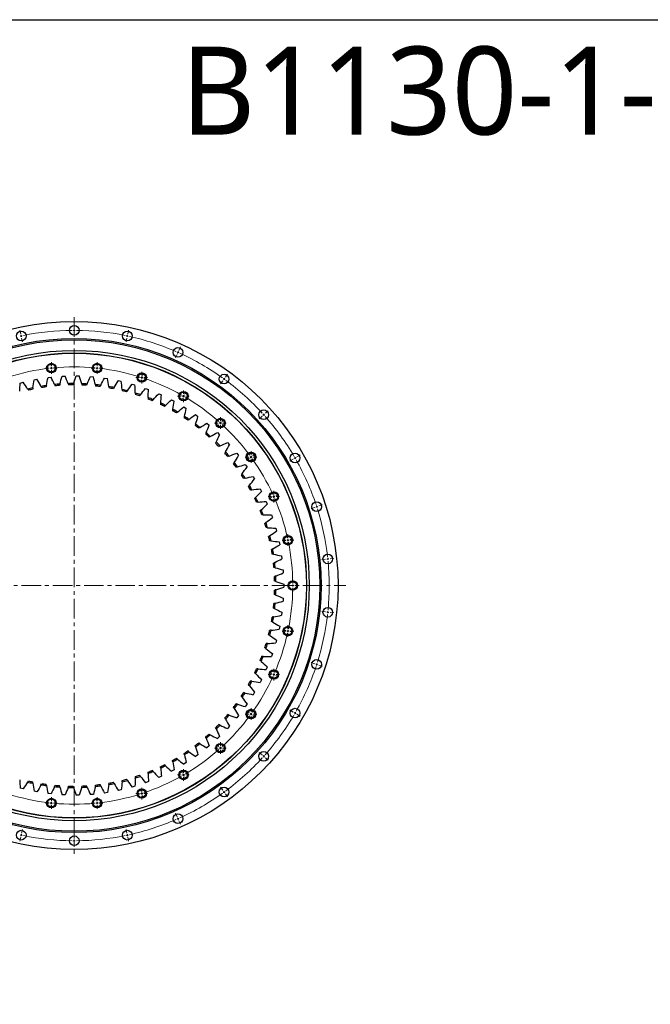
# Model space of a CAD drawing. Header units: millimetres. Extents: x -286 to 5069, y 4810 to 9491.
# Tile 4 of 8: x 957 to 2392, y 7253 to 9491. Entities that reach past the tile are written whole.
import ezdxf

# ---------------------------------------------------------------- set-up
doc = ezdxf.new("R2010")
doc.units = ezdxf.units.MM
doc.header["$LTSCALE"] = 20
doc.linetypes.add('CENTER', pattern=[10.16, 6.35, -1.27, 1.27, -1.27])

# ---------------------------------------------------------------- blocks, each defined once
blk = doc.blocks.new('SW_CENTERMARKSYMBOL_3')
at = {"color": 0, "linetype": 'Continuous', "lineweight": 18}
for p, q in [((-5, 0), (-13.25, 0)), ((0, 0), (-2.5, 0)), ((0, 5), (0, 13.25)), ((0, 0), (0, 2.5)), ((0, 0), (0, -2.5)), ((0, 0), (2.5, 0)), ((5, 0), (13.25, 0)), ((0, -5), (0, -13.25))]:
    blk.add_line(p, q, dxfattribs=at)
blk = doc.blocks.new('SW_CENTERMARKSYMBOL_4')
at = {"color": 0, "linetype": 'Continuous', "lineweight": 18}
for p, q in [((-5, 0), (-13.25, 0)), ((0, 0), (-2.5, 0)), ((0, 5), (0, 13.25)), ((0, 0), (0, 2.5)), ((0, 0), (0, -2.5)), ((0, 0), (2.5, 0)), ((5, 0), (13.25, 0)), ((0, -5), (0, -13.25))]:
    blk.add_line(p, q, dxfattribs=at)
blk = doc.blocks.new('SW_CENTERMARKSYMBOL_18')
at = {"color": 0, "linetype": 'Continuous', "lineweight": 18}
for p, q in [((-5, 0), (-13.25, 0)), ((0, 0), (-2.5, 0)), ((0, 5), (0, 13.25)), ((0, 0), (0, 2.5)), ((0, 0), (0, -2.5)), ((0, 0), (2.5, 0)), ((5, 0), (13.25, 0)), ((0, -5), (0, -13.25))]:
    blk.add_line(p, q, dxfattribs=at)
blk = doc.blocks.new('SW_CENTERMARKSYMBOL_19')
at = {"color": 0, "linetype": 'Continuous', "lineweight": 18}
for p, q in [((-5, 0), (-13.25, 0)), ((0, 0), (-2.5, 0)), ((0, 5), (0, 13.25)), ((0, 0), (0, 2.5)), ((0, 0), (0, -2.5)), ((0, 0), (2.5, 0)), ((5, 0), (13.25, 0)), ((0, -5), (0, -13.25))]:
    blk.add_line(p, q, dxfattribs=at)
blk = doc.blocks.new('SW_CENTERMARKSYMBOL_20')
at = {"color": 0, "linetype": 'Continuous', "lineweight": 18}
for p, q in [((-5, 0), (-13.25, 0)), ((0, 0), (-2.5, 0)), ((0, 5), (0, 13.25)), ((0, 0), (0, 2.5)), ((0, 0), (0, -2.5)), ((0, 0), (2.5, 0)), ((5, 0), (13.25, 0)), ((0, -5), (0, -13.25))]:
    blk.add_line(p, q, dxfattribs=at)
blk = doc.blocks.new('SW_CENTERMARKSYMBOL_21')
at = {"color": 0, "linetype": 'Continuous', "lineweight": 18}
for p, q in [((-5, 0), (-13.25, 0)), ((0, 0), (-2.5, 0)), ((0, 5), (0, 13.25)), ((0, 0), (0, 2.5)), ((0, 0), (0, -2.5)), ((0, 0), (2.5, 0)), ((5, 0), (13.25, 0)), ((0, -5), (0, -13.25))]:
    blk.add_line(p, q, dxfattribs=at)
blk = doc.blocks.new('SW_CENTERMARKSYMBOL_22')
at = {"color": 0, "linetype": 'Continuous', "lineweight": 18}
for p, q in [((-5, 0), (-13.25, 0)), ((0, 0), (-2.5, 0)), ((0, 5), (0, 13.25)), ((0, 0), (0, 2.5)), ((0, 0), (0, -2.5)), ((0, 0), (2.5, 0)), ((5, 0), (13.25, 0)), ((0, -5), (0, -13.25))]:
    blk.add_line(p, q, dxfattribs=at)
blk = doc.blocks.new('SW_CENTERMARKSYMBOL_23')
at = {"color": 0, "linetype": 'Continuous', "lineweight": 18}
for p, q in [((-5, 0), (-13.25, 0)), ((0, 0), (-2.5, 0)), ((0, 5), (0, 13.25)), ((0, 0), (0, 2.5)), ((0, 0), (0, -2.5)), ((0, 0), (2.5, 0)), ((5, 0), (13.25, 0)), ((0, -5), (0, -13.25))]:
    blk.add_line(p, q, dxfattribs=at)
blk = doc.blocks.new('SW_CENTERMARKSYMBOL_24')
at = {"color": 0, "linetype": 'Continuous', "lineweight": 18}
for p, q in [((-5, 0), (-13.25, 0)), ((0, 0), (-2.5, 0)), ((0, 5), (0, 13.25)), ((0, 0), (0, 2.5)), ((0, 0), (0, -2.5)), ((0, 0), (2.5, 0)), ((5, 0), (13.25, 0)), ((0, -5), (0, -13.25))]:
    blk.add_line(p, q, dxfattribs=at)
blk = doc.blocks.new('SW_CENTERMARKSYMBOL_25')
at = {"color": 0, "linetype": 'Continuous', "lineweight": 18}
for p, q in [((-5, 0), (-13.25, 0)), ((0, 0), (-2.5, 0)), ((0, 5), (0, 13.25)), ((0, 0), (0, 2.5)), ((0, 0), (0, -2.5)), ((0, 0), (2.5, 0)), ((5, 0), (13.25, 0)), ((0, -5), (0, -13.25))]:
    blk.add_line(p, q, dxfattribs=at)
blk = doc.blocks.new('SW_CENTERMARKSYMBOL_26')
at = {"color": 0, "linetype": 'Continuous', "lineweight": 18}
for p, q in [((-5, 0), (-13.25, 0)), ((0, 0), (-2.5, 0)), ((0, 5), (0, 13.25)), ((0, 0), (0, 2.5)), ((0, 0), (0, -2.5)), ((0, 0), (2.5, 0)), ((5, 0), (13.25, 0)), ((0, -5), (0, -13.25))]:
    blk.add_line(p, q, dxfattribs=at)
blk = doc.blocks.new('SW_CENTERMARKSYMBOL_27')
at = {"color": 0, "linetype": 'Continuous', "lineweight": 18}
for p, q in [((-5, 0), (-13.25, 0)), ((0, 0), (-2.5, 0)), ((0, 5), (0, 13.25)), ((0, 0), (0, 2.5)), ((0, 0), (0, -2.5)), ((0, 0), (2.5, 0)), ((5, 0), (13.25, 0)), ((0, -5), (0, -13.25))]:
    blk.add_line(p, q, dxfattribs=at)
blk = doc.blocks.new('SW_CENTERMARKSYMBOL_28')
at = {"color": 0, "linetype": 'Continuous', "lineweight": 18}
for p, q in [((-5, 0), (-13.25, 0)), ((0, 0), (-2.5, 0)), ((0, 5), (0, 13.25)), ((0, 0), (0, 2.5)), ((0, 0), (0, -2.5)), ((0, 0), (2.5, 0)), ((5, 0), (13.25, 0)), ((0, -5), (0, -13.25))]:
    blk.add_line(p, q, dxfattribs=at)
blk = doc.blocks.new('SW_CENTERMARKSYMBOL_29')
at = {"color": 0, "linetype": 'Continuous', "lineweight": 18}
for p, q in [((-5, 0), (-13.25, 0)), ((0, 0), (-2.5, 0)), ((0, 5), (0, 13.25)), ((0, 0), (0, 2.5)), ((0, 0), (0, -2.5)), ((0, 0), (2.5, 0)), ((5, 0), (13.25, 0)), ((0, -5), (0, -13.25))]:
    blk.add_line(p, q, dxfattribs=at)
blk = doc.blocks.new('SW_CENTERMARKSYMBOL_30')
at = {"color": 0, "linetype": 'Continuous', "lineweight": 18}
for p, q in [((-5, 0), (-13.25, 0)), ((0, 0), (-2.5, 0)), ((0, 5), (0, 13.25)), ((0, 0), (0, 2.5)), ((0, 0), (0, -2.5)), ((0, 0), (2.5, 0)), ((5, 0), (13.25, 0)), ((0, -5), (0, -13.25))]:
    blk.add_line(p, q, dxfattribs=at)
blk = doc.blocks.new('SW_CENTERMARKSYMBOL_31')
at = {"color": 0, "linetype": 'Continuous', "lineweight": 18}
for p, q in [((-5, 0), (-13.25, 0)), ((0, 0), (-2.5, 0)), ((0, 5), (0, 13.25)), ((0, 0), (0, 2.5)), ((0, 0), (0, -2.5)), ((0, 0), (2.5, 0)), ((5, 0), (13.25, 0)), ((0, -5), (0, -13.25))]:
    blk.add_line(p, q, dxfattribs=at)
blk = doc.blocks.new('SW_CENTERMARKSYMBOL_32')
at = {"color": 0, "linetype": 'Continuous', "lineweight": 18}
for p, q in [((-5, 0), (-13.25, 0)), ((0, 0), (-2.5, 0)), ((0, 5), (0, 13.25)), ((0, 0), (0, 2.5)), ((0, 0), (0, -2.5)), ((0, 0), (2.5, 0)), ((5, 0), (13.25, 0)), ((0, -5), (0, -13.25))]:
    blk.add_line(p, q, dxfattribs=at)

msp = doc.modelspace()

# ---------------------------------------------------------------- linework, layer by layer
at = {"linetype": 'CENTER', "lineweight": 18, "ltscale": 0.35}
for p, q in [((1081.2, 8814.3), (1081.2, 7594.7)), ((463.5, 8204.5), (1698.9, 8204.5))]:
    msp.add_line(p, q, dxfattribs=at)
at = {"color": 0, "linetype": 'Continuous', "lineweight": 18}
for p, q in [((1081.2, 8789.5), (1081.2, 8798)), ((959.6, 8776.7), (957.8, 8785)), ((960.6, 8771.8), (960.1, 8774.3)), ((960.6, 8771.8), (961.1, 8769.4)), ((1081.2, 8784.5), (1081.2, 8787)), ((1081.2, 8784.5), (1081.2, 8782)), ((1081.2, 8779.5), (1081.2, 8771)), ((1201.8, 8771.8), (1201.3, 8769.4)), ((1201.8, 8771.8), (1202.3, 8774.3)), ((1202.8, 8776.7), (1204.6, 8785)), ((961.6, 8766.9), (963.4, 8758.6)), ((1200.7, 8766.9), (1199, 8758.6)), ((1315.1, 8729.8), (1311.6, 8722)), ((1317.1, 8734.3), (1316.1, 8732.1)), ((1317.1, 8734.3), (1318.1, 8736.6)), ((1319.1, 8738.9), (1322.6, 8746.7)), ((1028.7, 8703.7), (1028.1, 8709.9)), ((1133.7, 8703.7), (1134.3, 8709.9)), ((1029.2, 8698.8), (1029, 8701.2)), ((1029.2, 8698.8), (1029.5, 8696.3)), ((1029.8, 8693.8), (1030.4, 8687.6)), ((1132.6, 8693.8), (1132, 8687.6)), ((1133.1, 8698.8), (1132.9, 8696.3)), ((1133.1, 8698.8), (1133.4, 8701.2)), ((1236.3, 8681.9), (1238.3, 8687.9)), ((1425, 8677.8), (1430, 8684.6)), ((1233.2, 8672.4), (1231.3, 8666.5)), ((1234.8, 8677.2), (1234, 8674.8)), ((1234.8, 8677.2), (1235.5, 8679.5)), ((1419.2, 8669.7), (1414.2, 8662.8)), ((1422.1, 8673.7), (1420.6, 8671.7)), ((1422.1, 8673.7), (1423.6, 8675.7)), ((1332.2, 8639.2), (1335.3, 8644.6)), ((1327.2, 8630.6), (1324.1, 8625.2)), ((1329.7, 8634.9), (1328.4, 8632.7)), ((1329.7, 8634.9), (1330.9, 8637.1)), ((1512.2, 8592.6), (1514.1, 8594.2)), ((1515.9, 8595.9), (1522.2, 8601.6)), ((1413.8, 8573.8), (1412.1, 8572)), ((1413.8, 8573.8), (1415.4, 8575.7)), ((1417.1, 8577.5), (1421.3, 8582.2)), ((1508.5, 8589.2), (1502.2, 8583.5)), ((1512.2, 8592.6), (1510.4, 8590.9)), ((1410.4, 8570.1), (1406.2, 8565.5)), ((1479.2, 8493.7), (1474.2, 8490)), ((1483.3, 8496.6), (1481.3, 8495.1)), ((1483.3, 8496.6), (1485.3, 8498.1)), ((1487.3, 8499.5), (1492.4, 8503.2)), ((1579.2, 8492), (1571.8, 8487.7)), ((1583.5, 8494.5), (1581.3, 8493.2)), ((1583.5, 8494.5), (1585.7, 8495.7)), ((1587.8, 8497), (1595.2, 8501.2)), ((1530.7, 8404.6), (1524.9, 8402.1)), ((1535.2, 8406.6), (1532.9, 8405.6)), ((1535.2, 8406.6), (1537.5, 8407.6)), ((1539.8, 8408.7), (1545.5, 8411.2)), ((1628.1, 8382.2), (1620, 8379.5)), ((1632.8, 8383.7), (1630.4, 8382.9)), ((1632.8, 8383.7), (1635.2, 8384.5)), ((1637.6, 8385.3), (1645.6, 8387.9)), ((1562.4, 8306.8), (1556.3, 8305.5)), ((1567.3, 8307.8), (1564.9, 8307.3)), ((1567.3, 8307.8), (1569.8, 8308.3)), ((1572.2, 8308.9), (1578.3, 8310.2)), ((1653, 8264.6), (1644.6, 8263.7)), ((1658, 8265.1), (1655.5, 8264.8)), ((1658, 8265.1), (1660.5, 8265.4)), ((1663, 8265.6), (1671.4, 8266.5)), ((1573.2, 8204.5), (1566.9, 8204.5)), ((1578.2, 8204.5), (1575.7, 8204.5)), ((1578.2, 8204.5), (1580.7, 8204.5)), ((1583.2, 8204.5), (1589.4, 8204.5)), ((1653, 8144.4), (1644.6, 8145.3)), ((1658, 8143.9), (1655.5, 8144.1)), ((1658, 8143.9), (1660.5, 8143.6)), ((1663, 8143.3), (1671.4, 8142.4)), ((1562.4, 8102.2), (1556.3, 8103.5)), ((1567.3, 8101.1), (1564.9, 8101.7)), ((1567.3, 8101.1), (1569.8, 8100.6)), ((1572.2, 8100.1), (1578.3, 8098.8)), ((1628.1, 8026.8), (1620, 8029.4)), ((1632.8, 8025.2), (1630.4, 8026)), ((1632.8, 8025.2), (1635.2, 8024.5)), ((1637.6, 8023.7), (1645.6, 8021.1)), ((1530.7, 8004.4), (1524.9, 8006.9)), ((1535.2, 8002.3), (1532.9, 8003.3)), ((1535.2, 8002.3), (1537.5, 8001.3)), ((1539.8, 8000.3), (1545.5, 7997.8)), ((1479.2, 7915.3), (1474.2, 7919)), ((1483.3, 7912.4), (1481.3, 7913.8)), ((1483.3, 7912.4), (1485.3, 7910.9)), ((1487.3, 7909.4), (1492.4, 7905.7)), ((1579.2, 7917), (1571.8, 7921.2)), ((1583.5, 7914.5), (1581.3, 7915.7)), ((1583.5, 7914.5), (1585.7, 7913.2)), ((1587.8, 7912), (1595.2, 7907.7)), ((1410.4, 7838.9), (1406.2, 7843.5)), ((1413.8, 7835.1), (1412.1, 7837)), ((1413.8, 7835.1), (1415.4, 7833.3)), ((1417.1, 7831.4), (1421.3, 7826.8)), ((1508.5, 7819.7), (1502.2, 7825.4)), ((1512.2, 7816.4), (1510.4, 7818.1)), ((1512.2, 7816.4), (1514.1, 7814.7)), ((1515.9, 7813), (1522.2, 7807.4)), ((1327.2, 7778.4), (1324.1, 7783.8)), ((1329.7, 7774.1), (1328.4, 7776.2)), ((1329.7, 7774.1), (1330.9, 7771.9)), ((1332.2, 7769.7), (1335.3, 7764.3)), ((1233.2, 7736.6), (1231.3, 7742.5)), ((1419.2, 7739.3), (1414.2, 7746.2)), ((1029.8, 7715.2), (1030.4, 7721.4)), ((1132.6, 7715.2), (1132, 7721.4)), ((1234.8, 7731.8), (1234, 7734.2)), ((1234.8, 7731.8), (1235.5, 7729.4)), ((1236.3, 7727), (1238.3, 7721.1)), ((1422.1, 7735.2), (1420.6, 7737.3)), ((1422.1, 7735.2), (1423.6, 7733.2)), ((1425, 7731.2), (1430, 7724.3)), ((1028.7, 7705.2), (1028.1, 7699)), ((1029.2, 7710.2), (1029, 7707.7)), ((1029.2, 7710.2), (1029.5, 7712.7)), ((1133.1, 7710.2), (1132.9, 7712.7)), ((1133.1, 7710.2), (1133.4, 7707.7)), ((1133.7, 7705.2), (1134.3, 7699)), ((1315.1, 7679.2), (1311.6, 7687)), ((1317.1, 7674.6), (1316.1, 7676.9)), ((1317.1, 7674.6), (1318.1, 7672.3)), ((1319.1, 7670.1), (1322.6, 7662.3)), ((959.6, 7632.3), (957.8, 7623.9)), ((960.6, 7637.2), (960.1, 7634.7)), ((960.6, 7637.2), (961.1, 7639.6)), ((961.6, 7642), (963.4, 7650.4)), ((1081.2, 7629.5), (1081.2, 7638)), ((1200.7, 7642), (1199, 7650.4)), ((1201.8, 7637.2), (1201.3, 7639.6)), ((1201.8, 7637.2), (1202.3, 7634.7)), ((1202.8, 7632.3), (1204.6, 7623.9)), ((1081.2, 7624.5), (1081.2, 7627)), ((1081.2, 7624.5), (1081.2, 7622)), ((1081.2, 7619.5), (1081.2, 7611))]:
    msp.add_line(p, q, dxfattribs=at)
at = {"lineweight": 25}
for p, q in [((1144, 8759.4), (1144, 8759.4)), ((958.5, 8664.8), (965.1, 8666.6)), ((989.8, 8672.1), (996.5, 8673.3)), ((1021.6, 8677.2), (1028.4, 8678)), ((1053.7, 8680.1), (1060.5, 8680.5)), ((1085.8, 8680.9), (1092.6, 8680.8)), ((1118, 8679.5), (1124.8, 8678.9)), ((1150, 8675.9), (1156.7, 8674.9)), ((1181.6, 8670.2), (1188.3, 8668.7)), ((1212.9, 8662.4), (1219.4, 8660.4)), ((1243.5, 8652.4), (1249.9, 8650.1)), ((1273.3, 8640.5), (1279.5, 8637.7)), ((1302.3, 8626.5), (1308.3, 8623.3)), ((1330.3, 8610.6), (1336.1, 8607)), ((1357.2, 8592.9), (1362.7, 8588.9)), ((1382.8, 8573.3), (1388, 8569)), ((1407, 8552.1), (1411.9, 8547.4)), ((1429.7, 8529.4), (1434.3, 8524.3)), ((1450.8, 8505.1), (1455.1, 8499.8)), ((1470.3, 8479.4), (1474.2, 8473.9)), ((1488, 8452.5), (1491.5, 8446.7)), ((1503.8, 8424.5), (1506.9, 8418.5)), ((1517.7, 8395.5), (1520.4, 8389.2)), ((1529.6, 8365.6), (1531.8, 8359.2)), ((1539.4, 8335), (1541.2, 8328.4)), ((1547.2, 8303.7), (1548.6, 8297.1)), ((1552.8, 8272), (1553.7, 8265.3)), ((1556.3, 8240), (1556.8, 8233.2)), ((1557.6, 8207.9), (1557.6, 8201.1)), ((1556.8, 8175.7), (1556.3, 8168.9)), ((1553.7, 8143.7), (1552.8, 8136.9)), ((1548.6, 8111.9), (1547.2, 8105.2)), ((1541.2, 8080.6), (1539.4, 8074)), ((1531.8, 8049.8), (1529.6, 8043.4)), ((1520.4, 8019.7), (1517.7, 8013.5)), ((1506.9, 7990.5), (1503.8, 7984.4)), ((1491.5, 7962.2), (1488, 7956.4)), ((1474.2, 7935.1), (1470.3, 7929.5)), ((1455.1, 7909.2), (1450.8, 7903.9)), ((1434.3, 7884.6), (1429.7, 7879.6)), ((1411.9, 7861.5), (1407, 7856.8)), ((1530.4, 7872.6), (1530.4, 7872.6)), ((1388, 7840), (1382.8, 7835.6)), ((1362.7, 7820.1), (1357.2, 7816.1)), ((1336.1, 7802), (1330.3, 7798.4)), ((1279.5, 7771.3), (1273.3, 7768.5)), ((1308.3, 7785.7), (1302.3, 7782.5)), ((965.1, 7742.4), (958.5, 7744.1)), ((1219.4, 7748.5), (1212.9, 7746.6)), ((1249.9, 7758.9), (1243.5, 7756.5)), ((996.5, 7735.6), (989.8, 7736.9)), ((1028.4, 7731), (1021.6, 7731.8)), ((1060.5, 7728.5), (1053.7, 7728.8)), ((1092.6, 7728.2), (1085.8, 7728.1)), ((1124.8, 7730), (1118, 7729.5)), ((1156.7, 7734.1), (1150, 7733)), ((1188.3, 7740.2), (1181.6, 7738.7))]:
    msp.add_line(p, q, dxfattribs=at)
msp.add_lwpolyline([(-286.1, 9490.5), (5069.2, 9490.5), (5069.2, 4810.4), (-286.1, 4810.4)], close=True)
for centre, radius in [((1081.2, 8204.5), 600), ((1081.2, 8784.5), 11), ((960.6, 8771.8), 11), ((1201.8, 8771.8), 11), ((1081.2, 8204.5), 561.5), ((1081.2, 8204.5), 558.5), ((1081.2, 8204.5), 534.5), ((1081.2, 8204.5), 528.5), ((1081.2, 8204.5), 528), ((1317.1, 8734.3), 11), ((1029.2, 8698.8), 10.8), ((1029.2, 8698.8), 8.75), ((1133.1, 8698.8), 10.8), ((1133.1, 8698.8), 8.75), ((1234.8, 8677.2), 10.8), ((1234.8, 8677.2), 8.75), ((1422.1, 8673.7), 11), ((1329.7, 8634.9), 10.8), ((1329.7, 8634.9), 8.75), ((1512.2, 8592.6), 11), ((1413.8, 8573.8), 10.8), ((1413.8, 8573.8), 8.75), ((1483.3, 8496.6), 10.8), ((1483.3, 8496.6), 8.75), ((1583.5, 8494.5), 11), ((1535.2, 8406.6), 10.7), ((1535.2, 8406.6), 8.75), ((1632.8, 8383.7), 11), ((1567.3, 8307.8), 10.8), ((1567.3, 8307.8), 8.75), ((1658, 8265.1), 11), ((1578.2, 8204.5), 10.8), ((1578.2, 8204.5), 8.75), ((1658, 8143.9), 11), ((1567.3, 8101.1), 10.8), ((1567.3, 8101.1), 8.75), ((1632.8, 8025.2), 11), ((1535.2, 8002.3), 10.8), ((1535.2, 8002.3), 8.75), ((1483.3, 7912.4), 10.8), ((1583.5, 7914.5), 11), ((1483.3, 7912.4), 8.75), ((1413.8, 7835.1), 10.8), ((1413.8, 7835.1), 8.75), ((1512.2, 7816.4), 11), ((1329.7, 7774.1), 10.8), ((1329.7, 7774.1), 8.75), ((1234.8, 7731.8), 10.8), ((1422.1, 7735.2), 11), ((1029.2, 7710.2), 10.8), ((1133.1, 7710.2), 10.8), ((1234.8, 7731.8), 8.75), ((1029.2, 7710.2), 8.75), ((1133.1, 7710.2), 8.75), ((1317.1, 7674.6), 11), ((960.6, 7637.2), 11), ((1081.2, 7624.5), 11), ((1201.8, 7637.2), 11)]:
    msp.add_circle(centre, radius, dxfattribs=at)
at = {"color": 0, "linetype": 'Continuous', "lineweight": 18}
for radius, start, end in [(580, 102, 102.247), (580, 101.753, 102), (580, 90.4939, 101.5061), (580, 90, 90.247), (580, 89.753, 90), (580, 78.4939, 89.5061), (580, 78, 78.247), (580, 77.753, 78), (580, 66.4939, 77.5061), (580, 66, 66.247), (580, 65.753, 66), (580, 54.4939, 65.5061), (497, 96.5764, 107.4236), (497, 96, 96.2882), (497, 95.7118, 96), (497, 84.5764, 95.4236), (497, 84, 84.2882), (497, 83.7118, 84), (497, 72.5764, 83.4236), (497, 72, 72.2882), (497, 71.7118, 72), (497, 60.5764, 71.4236), (580, 54, 54.247), (580, 53.753, 54), (580, 42.4939, 53.5061), (497, 60, 60.2882), (497, 59.7118, 60), (497, 48.5764, 59.4236), (580, 42, 42.247), (497, 48, 48.2882), (497, 47.7118, 48), (497, 36.5764, 47.4236), (580, 41.753, 42), (580, 30.4939, 41.5061), (497, 36, 36.2882), (497, 35.7118, 36), (497, 24.5764, 35.4236), (580, 30, 30.247), (580, 29.753, 30), (580, 18.4939, 29.5061), (497, 24, 24.2882), (497, 23.7118, 24), (497, 12.5764, 23.4236), (580, 18, 18.247), (580, 17.753, 18), (580, 6.4939, 17.5061), (497, 12, 12.2882), (497, 11.7118, 12), (497, 0.5764, 11.4236), (580, 6, 6.247), (580, 5.753, 6), (580, 354.4939, 5.5061), (497, 348.5764, 359.4236), (497, 0, 0.2882), (497, 359.7118, 0), (580, 354, 354.247), (580, 342.4939, 353.5061), (580, 353.753, 354), (497, 347.7118, 348), (497, 348, 348.2882), (497, 336.5764, 347.4236), (580, 330.4939, 341.5061), (580, 341.753, 342), (580, 342, 342.247), (497, 324.5764, 335.4236), (497, 335.7118, 336), (497, 336, 336.2882), (497, 312.5764, 323.4236), (497, 323.7118, 324), (497, 324, 324.2882), (580, 318.4939, 329.5061), (580, 329.753, 330), (580, 330, 330.247), (497, 311.7118, 312), (497, 312, 312.2882), (497, 300.5764, 311.4236), (580, 306.4939, 317.5061), (580, 317.753, 318), (580, 318, 318.247), (497, 288.5764, 299.4236), (497, 299.7118, 300), (497, 300, 300.2882), (497, 252.5764, 263.4236), (497, 276.5764, 287.4236), (497, 287.7118, 288), (497, 288, 288.2882), (580, 294.4939, 305.5061), (580, 305.753, 306), (580, 306, 306.247), (497, 263.7118, 264), (497, 264, 264.2882), (497, 264.5764, 275.4236), (497, 275.7118, 276), (497, 276, 276.2882), (580, 294, 294.247), (580, 282.4939, 293.5061), (580, 293.753, 294), (580, 257.753, 258), (580, 258, 258.247), (580, 258.4939, 269.5061), (580, 270.4939, 281.5061), (580, 281.753, 282), (580, 282, 282.247), (580, 269.753, 270), (580, 270, 270.247)]:
    msp.add_arc((1081.2, 8204.5), radius, start, end, dxfattribs=at)
at = {"lineweight": 25}
for radius, start, end in [(459, 94.0713, 95.6061), (459, 90.2004, 91.7351), (456, 90.3292, 91.6062), (459, 86.3294, 87.8642), (456, 86.4583, 87.7353), (459, 82.4584, 83.9932), (459, 101.8133, 103.348), (456, 101.9421, 103.2191), (459, 97.9423, 99.4771), (456, 98.0712, 99.3482), (456, 94.2002, 95.4772), (456, 82.5873, 83.8643), (459, 78.5875, 80.1222), (456, 78.7163, 79.9933), (459, 74.7165, 76.2513), (456, 74.8454, 76.1224), (459, 70.8455, 72.3803), (456, 70.9744, 72.2514), (456, 67.1034, 68.3804), (459, 66.9745, 68.5093), (456, 63.2325, 64.5095), (459, 63.1036, 64.6384), (456, 59.3615, 60.6385), (459, 59.2326, 60.7674), (456, 55.4905, 56.7675), (459, 55.3616, 56.8964), (459, 51.4907, 53.0255), (456, 51.6196, 52.8966), (456, 47.7486, 49.0256), (459, 47.6197, 49.1545), (456, 43.8776, 45.1546), (459, 43.7487, 45.2835), (456, 40.0067, 41.2837), (459, 39.8778, 41.4125), (456, 36.1357, 37.4127), (459, 36.0068, 37.5416), (459, 32.1358, 33.6706), (456, 32.2647, 33.5417), (456, 28.3938, 29.6708), (459, 28.2649, 29.7996), (456, 24.5228, 25.7998), (459, 24.3939, 25.9287), (456, 20.6518, 21.9288), (459, 20.5229, 22.0577), (459, 16.652, 18.1867), (456, 16.7809, 18.0579), (456, 12.9099, 14.1869), (459, 12.781, 14.3158), (456, 9.0389, 10.3159), (459, 8.91, 10.4448), (456, 5.168, 6.4449), (459, 5.0391, 6.5738), (456, 1.297, 2.574), (459, 1.1681, 2.7029), (456, 357.426, 358.703), (459, 357.2971, 358.8319), (456, 353.5551, 354.832), (459, 353.4262, 354.9609), (456, 349.6841, 350.9611), (459, 349.5552, 351.09), (456, 345.8131, 347.0901), (459, 345.6842, 347.219), (456, 341.9421, 343.2191), (459, 341.8133, 343.348), (456, 338.0712, 339.3482), (459, 337.9423, 339.4771), (456, 334.2002, 335.4772), (459, 334.0713, 335.6061), (456, 330.3292, 331.6062), (459, 330.2004, 331.7351), (456, 326.4583, 327.7353), (459, 326.3294, 327.8642), (456, 322.5873, 323.8643), (459, 322.4584, 323.9932), (456, 318.7163, 319.9933), (459, 318.5875, 320.1222), (456, 314.8454, 316.1224), (459, 314.7165, 316.2513), (456, 310.9744, 312.2514), (459, 310.8455, 312.3803), (456, 307.1034, 308.3804), (459, 306.9745, 308.5093), (456, 299.3615, 300.6385), (459, 299.2326, 300.7674), (456, 303.2325, 304.5095), (459, 303.1036, 304.6384), (456, 295.4905, 296.7675), (459, 295.3616, 296.8964), (459, 287.6197, 289.1545), (456, 287.7486, 289.0256), (456, 291.6196, 292.8966), (459, 291.4907, 293.0255), (459, 256.652, 258.1867), (456, 256.7809, 258.0579), (459, 260.5229, 262.0577), (456, 260.6518, 261.9288), (459, 264.3939, 265.9287), (456, 264.5228, 265.7998), (459, 268.2649, 269.7996), (456, 268.3938, 269.6708), (459, 272.1358, 273.6706), (456, 272.2647, 273.5417), (459, 276.0068, 277.5416), (456, 276.1357, 277.4127), (459, 279.8778, 281.4125), (456, 280.0067, 281.2837), (459, 283.7487, 285.2835), (456, 283.8776, 285.1546)]:
    msp.add_arc((1081.2, 8204.5), radius, start, end, dxfattribs=at)
for points in [[(957.1, 8646.4), (957.5, 8652.6), (957.9, 8658.7), (958.5, 8664.8)], [(975.2, 8651.1), (971.9, 8656.3), (968.5, 8661.5), (965.1, 8666.6)], [(987.2, 8653.8), (988, 8659.9), (988.9, 8666), (989.8, 8672.1)], [(1005.6, 8657.2), (1002.7, 8662.6), (999.6, 8668), (996.5, 8673.3)], [(1017.8, 8659.1), (1019, 8665.1), (1020.2, 8671.2), (1021.6, 8677.2)], [(1036.4, 8661.3), (1033.8, 8666.9), (1031.1, 8672.5), (1028.4, 8678)], [(1036.4, 8661.3), (1036.8, 8660.3), (1037.2, 8659.4), (1037.7, 8658.4)], [(1048.6, 8662.3), (1048.3, 8661.3), (1048.1, 8660.3), (1047.8, 8659.3)], [(1048.6, 8662.3), (1050.2, 8668.3), (1051.9, 8674.2), (1053.7, 8680.1)], [(1067.3, 8663.3), (1065.1, 8669), (1062.8, 8674.8), (1060.5, 8680.5)], [(1067.3, 8663.3), (1067.7, 8662.3), (1068, 8661.3), (1068.4, 8660.3)], [(1079.6, 8663.5), (1079.2, 8662.5), (1078.9, 8661.5), (1078.6, 8660.5)], [(1079.6, 8663.5), (1081.6, 8669.3), (1083.7, 8675.1), (1085.8, 8680.9)], [(1098.3, 8663.2), (1096.5, 8669.1), (1094.6, 8674.9), (1092.6, 8680.8)], [(1098.3, 8663.2), (1098.6, 8662.1), (1098.9, 8661.1), (1099.2, 8660.1)], [(1110.6, 8662.5), (1110.2, 8661.6), (1109.8, 8660.6), (1109.4, 8659.6)], [(1110.6, 8662.5), (1113, 8668.2), (1115.4, 8673.9), (1118, 8679.5)], [(1129.2, 8661), (1127.8, 8667), (1126.4, 8673), (1124.8, 8678.9)], [(1129.2, 8661), (1129.5, 8659.9), (1129.7, 8658.9), (1129.9, 8657.9)], [(1141.4, 8659.5), (1144.2, 8665), (1147, 8670.5), (1150, 8675.9)], [(1159.9, 8656.7), (1159, 8662.8), (1157.9, 8668.8), (1156.7, 8674.9)], [(1172, 8654.4), (1175.1, 8659.7), (1178.4, 8665), (1181.6, 8670.2)], [(1190.3, 8650.3), (1189.7, 8656.5), (1189, 8662.6), (1188.3, 8668.7)], [(1202.2, 8647.2), (1205.7, 8652.3), (1209.2, 8657.4), (1212.9, 8662.4)], [(1220.1, 8641.9), (1220, 8648.1), (1219.7, 8654.3), (1219.4, 8660.4)], [(975.2, 8651.1), (975.8, 8650.2), (976.4, 8649.3), (976.9, 8648.4)], [(987.2, 8653.8), (987.1, 8652.7), (987, 8651.7), (986.8, 8650.6)], [(1005.6, 8657.2), (1006.1, 8656.3), (1006.6, 8655.4), (1007.1, 8654.4)], [(1017.8, 8659.1), (1017.6, 8658), (1017.4, 8657), (1017.2, 8656)], [(1141.4, 8659.5), (1141, 8658.6), (1140.5, 8657.6), (1140, 8656.7)], [(1159.9, 8656.7), (1160.1, 8655.6), (1160.3, 8654.6), (1160.4, 8653.5)], [(1172, 8654.4), (1171.5, 8653.5), (1170.9, 8652.6), (1170.4, 8651.7)], [(1190.3, 8650.3), (1190.4, 8649.3), (1190.5, 8648.2), (1190.6, 8647.2)], [(1202.2, 8647.2), (1201.6, 8646.4), (1201, 8645.5), (1200.4, 8644.6)], [(1220.1, 8641.9), (1220.2, 8640.9), (1220.2, 8639.8), (1220.2, 8638.8)], [(1231.8, 8638.1), (1231.1, 8637.2), (1230.5, 8636.4), (1229.8, 8635.6)], [(1231.8, 8638.1), (1235.6, 8642.9), (1239.5, 8647.7), (1243.5, 8652.4)], [(1249.3, 8631.6), (1249.6, 8637.7), (1249.8, 8643.9), (1249.9, 8650.1)], [(1260.7, 8626.9), (1264.9, 8631.5), (1269.1, 8636), (1273.3, 8640.5)], [(1277.8, 8619.2), (1278.5, 8625.4), (1279.1, 8631.5), (1279.5, 8637.7)], [(1249.3, 8631.6), (1249.3, 8630.5), (1249.3, 8629.5), (1249.2, 8628.4)], [(1260.7, 8626.9), (1260, 8626.1), (1259.3, 8625.3), (1258.6, 8624.6)], [(1277.8, 8619.2), (1277.7, 8618.2), (1277.6, 8617.1), (1277.4, 8616.1)], [(1288.8, 8613.8), (1293.3, 8618.1), (1297.8, 8622.3), (1302.3, 8626.5)], [(1305.3, 8605), (1306.4, 8611.1), (1307.4, 8617.2), (1308.3, 8623.3)], [(1288.8, 8613.8), (1288.1, 8613.1), (1287.3, 8612.4), (1286.6, 8611.6)], [(1305.3, 8605), (1305.2, 8604), (1305, 8602.9), (1304.8, 8601.9)], [(1316, 8598.9), (1315.2, 8598.2), (1314.4, 8597.5), (1313.6, 8596.8)], [(1316, 8598.9), (1320.7, 8602.9), (1325.5, 8606.8), (1330.3, 8610.6)], [(1331.9, 8589), (1333.4, 8595), (1334.8, 8601), (1336.1, 8607)], [(1342.1, 8582.1), (1347.1, 8585.8), (1352.1, 8589.4), (1357.2, 8592.9)], [(1331.9, 8589), (1331.6, 8588), (1331.4, 8586.9), (1331.1, 8585.9)], [(1342.1, 8582.1), (1341.2, 8581.5), (1340.4, 8580.9), (1339.5, 8580.2)], [(1357.3, 8571.2), (1356.9, 8570.2), (1356.6, 8569.2), (1356.3, 8568.2)], [(1357.3, 8571.2), (1359.2, 8577), (1361, 8582.9), (1362.7, 8588.9)], [(1367, 8563.7), (1372.2, 8567), (1377.5, 8570.2), (1382.8, 8573.3)], [(1367, 8563.7), (1366.1, 8563.1), (1365.2, 8562.5), (1364.3, 8561.9)], [(1381.4, 8551.7), (1381, 8550.7), (1380.6, 8549.7), (1380.2, 8548.8)], [(1381.4, 8551.7), (1383.7, 8557.4), (1385.9, 8563.2), (1388, 8569)], [(1390.6, 8543.5), (1396, 8546.5), (1401.5, 8549.4), (1407, 8552.1)], [(1390.6, 8543.5), (1389.7, 8543), (1388.7, 8542.5), (1387.8, 8542)], [(1404.1, 8530.6), (1403.7, 8529.7), (1403.2, 8528.7), (1402.8, 8527.8)], [(1404.1, 8530.6), (1406.8, 8536.2), (1409.4, 8541.8), (1411.9, 8547.4)], [(1412.8, 8521.9), (1418.4, 8524.5), (1424, 8526.9), (1429.7, 8529.4)], [(1412.8, 8521.9), (1411.8, 8521.4), (1410.8, 8521), (1409.9, 8520.5)], [(1425.4, 8508.1), (1424.9, 8507.2), (1424.4, 8506.3), (1423.9, 8505.3)], [(1425.4, 8508.1), (1428.5, 8513.5), (1431.4, 8518.9), (1434.3, 8524.3)], [(1433.4, 8498.8), (1439.2, 8501), (1445, 8503.1), (1450.8, 8505.1)], [(1433.4, 8498.8), (1432.4, 8498.4), (1431.5, 8498), (1430.5, 8497.6)], [(1445.1, 8484.2), (1444.6, 8483.3), (1444, 8482.4), (1443.4, 8481.5)], [(1445.1, 8484.2), (1448.5, 8489.3), (1451.9, 8494.5), (1455.1, 8499.8)], [(1452.5, 8474.3), (1451.5, 8474), (1450.5, 8473.7), (1449.5, 8473.4)], [(1452.5, 8474.3), (1458.4, 8476.1), (1464.3, 8477.8), (1470.3, 8479.4)], [(1463.2, 8459), (1462.5, 8458.1), (1461.9, 8457.3), (1461.3, 8456.4)], [(1463.2, 8459), (1466.9, 8463.9), (1470.6, 8468.8), (1474.2, 8473.9)], [(1469.9, 8448.6), (1468.8, 8448.4), (1467.8, 8448.2), (1466.8, 8447.9)], [(1469.9, 8448.6), (1475.9, 8450), (1481.9, 8451.3), (1488, 8452.5)], [(1479.5, 8432.6), (1483.6, 8437.2), (1487.6, 8441.9), (1491.5, 8446.7)], [(1479.5, 8432.6), (1478.8, 8431.8), (1478.1, 8431), (1477.4, 8430.2)], [(1485.5, 8421.8), (1484.4, 8421.7), (1483.4, 8421.5), (1482.3, 8421.3)], [(1485.5, 8421.8), (1491.6, 8422.8), (1497.7, 8423.7), (1503.8, 8424.5)], [(1494, 8405.2), (1498.4, 8409.5), (1502.7, 8414), (1506.9, 8418.5)], [(1494, 8405.2), (1493.2, 8404.4), (1492.5, 8403.7), (1491.7, 8402.9)], [(1499.2, 8394), (1498.2, 8394), (1497.1, 8393.8), (1496.1, 8393.7)], [(1499.2, 8394), (1505.4, 8394.6), (1511.5, 8395.1), (1517.7, 8395.5)], [(1506.6, 8376.9), (1505.8, 8376.2), (1505, 8375.5), (1504.2, 8374.8)], [(1506.6, 8376.9), (1511.3, 8380.9), (1515.8, 8385), (1520.4, 8389.2)], [(1511.1, 8365.4), (1510, 8365.4), (1508.9, 8365.3), (1507.9, 8365.3)], [(1511.1, 8365.4), (1517.2, 8365.6), (1523.4, 8365.6), (1529.6, 8365.6)], [(1517.3, 8347.7), (1516.4, 8347.1), (1515.6, 8346.5), (1514.7, 8345.8)], [(1517.3, 8347.7), (1522.2, 8351.5), (1527, 8355.3), (1531.8, 8359.2)], [(1520.9, 8336), (1519.9, 8336.1), (1518.8, 8336.1), (1517.8, 8336.1)], [(1520.9, 8336), (1527.1, 8335.8), (1533.3, 8335.4), (1539.4, 8335)], [(1525.9, 8318), (1531.1, 8321.4), (1536.2, 8324.8), (1541.2, 8328.4)], [(1525.9, 8318), (1525.1, 8317.4), (1524.2, 8316.8), (1523.3, 8316.2)], [(1528.8, 8306), (1527.8, 8306.1), (1526.7, 8306.2), (1525.7, 8306.4)], [(1528.8, 8306), (1535, 8305.4), (1541.1, 8304.6), (1547.2, 8303.7)], [(1532.6, 8287.7), (1531.7, 8287.2), (1530.7, 8286.7), (1529.8, 8286.1)], [(1532.6, 8287.7), (1538, 8290.7), (1543.3, 8293.8), (1548.6, 8297.1)], [(1534.7, 8275.6), (1533.6, 8275.8), (1532.6, 8275.9), (1531.5, 8276.1)], [(1534.7, 8275.6), (1540.7, 8274.5), (1546.8, 8273.3), (1552.8, 8272)], [(1537.2, 8257), (1542.7, 8259.7), (1548.3, 8262.4), (1553.7, 8265.3)], [(1537.2, 8257), (1536.2, 8256.6), (1535.3, 8256.1), (1534.3, 8255.7)], [(1538.4, 8244.8), (1537.4, 8245.1), (1536.4, 8245.3), (1535.3, 8245.6)], [(1538.4, 8244.8), (1544.4, 8243.3), (1550.4, 8241.7), (1556.3, 8240)], [(1539.7, 8226.1), (1538.7, 8225.7), (1537.7, 8225.3), (1536.7, 8225)], [(1540.1, 8213.8), (1539.1, 8214.2), (1538.1, 8214.5), (1537.1, 8214.8)], [(1539.7, 8226.1), (1545.4, 8228.4), (1551.1, 8230.8), (1556.8, 8233.2)], [(1540.1, 8213.8), (1546, 8211.9), (1551.8, 8210), (1557.6, 8207.9)], [(1540.1, 8195.1), (1539.1, 8194.8), (1538.1, 8194.5), (1537.1, 8194.2)], [(1540.1, 8195.1), (1546, 8197), (1551.8, 8199), (1557.6, 8201.1)], [(1539.7, 8182.8), (1538.7, 8183.2), (1537.7, 8183.6), (1536.7, 8184)], [(1538.4, 8164.2), (1544.4, 8165.7), (1550.4, 8167.2), (1556.3, 8168.9)], [(1539.7, 8182.8), (1545.4, 8180.5), (1551.1, 8178.2), (1556.8, 8175.7)], [(1537.2, 8151.9), (1536.2, 8152.4), (1535.3, 8152.8), (1534.3, 8153.3)], [(1538.4, 8164.2), (1537.4, 8163.9), (1536.4, 8163.7), (1535.3, 8163.4)], [(1537.2, 8151.9), (1542.7, 8149.3), (1548.3, 8146.5), (1553.7, 8143.7)], [(1534.7, 8133.4), (1533.6, 8133.2), (1532.6, 8133), (1531.5, 8132.8)], [(1534.7, 8133.4), (1540.7, 8134.5), (1546.8, 8135.7), (1552.8, 8136.9)], [(1528.8, 8102.9), (1527.8, 8102.8), (1526.7, 8102.7), (1525.7, 8102.6)], [(1528.8, 8102.9), (1535, 8103.6), (1541.1, 8104.4), (1547.2, 8105.2)], [(1532.6, 8121.3), (1531.7, 8121.8), (1530.7, 8122.3), (1529.8, 8122.8)], [(1532.6, 8121.3), (1538, 8118.2), (1543.3, 8115.1), (1548.6, 8111.9)], [(1525.9, 8091), (1525.1, 8091.6), (1524.2, 8092.1), (1523.3, 8092.7)], [(1525.9, 8091), (1531.1, 8087.6), (1536.2, 8084.1), (1541.2, 8080.6)], [(1517.3, 8061.2), (1516.4, 8061.9), (1515.6, 8062.5), (1514.7, 8063.1)], [(1517.3, 8061.2), (1522.2, 8057.5), (1527, 8053.7), (1531.8, 8049.8)], [(1520.9, 8072.9), (1519.9, 8072.9), (1518.8, 8072.9), (1517.8, 8072.8)], [(1520.9, 8072.9), (1527.1, 8073.2), (1533.3, 8073.6), (1539.4, 8074)], [(1506.6, 8032.1), (1505.8, 8032.8), (1505, 8033.5), (1504.2, 8034.2)], [(1511.1, 8043.6), (1510, 8043.6), (1508.9, 8043.6), (1507.9, 8043.7)], [(1511.1, 8043.6), (1517.2, 8043.4), (1523.4, 8043.3), (1529.6, 8043.4)], [(1499.2, 8014.9), (1498.2, 8015), (1497.1, 8015.1), (1496.1, 8015.2)], [(1499.2, 8014.9), (1505.4, 8014.3), (1511.5, 8013.9), (1517.7, 8013.5)], [(1506.6, 8032.1), (1511.3, 8028), (1515.8, 8023.9), (1520.4, 8019.7)], [(1494, 8003.8), (1493.2, 8004.5), (1492.5, 8005.3), (1491.7, 8006)], [(1494, 8003.8), (1498.4, 7999.4), (1502.7, 7995), (1506.9, 7990.5)], [(1479.5, 7976.4), (1478.8, 7977.2), (1478.1, 7978), (1477.4, 7978.8)], [(1479.5, 7976.4), (1483.6, 7971.7), (1487.6, 7967), (1491.5, 7962.2)], [(1485.5, 7987.1), (1484.4, 7987.3), (1483.4, 7987.5), (1482.3, 7987.6)], [(1485.5, 7987.1), (1491.6, 7986.1), (1497.7, 7985.2), (1503.8, 7984.4)], [(1463.2, 7950), (1462.5, 7950.8), (1461.9, 7951.7), (1461.3, 7952.5)], [(1463.2, 7950), (1466.9, 7945.1), (1470.6, 7940.1), (1474.2, 7935.1)], [(1469.9, 7960.3), (1468.8, 7960.6), (1467.8, 7960.8), (1466.8, 7961.1)], [(1469.9, 7960.3), (1475.9, 7958.9), (1481.9, 7957.6), (1488, 7956.4)], [(1445.1, 7924.8), (1444.6, 7925.7), (1444, 7926.6), (1443.4, 7927.4)], [(1445.1, 7924.8), (1448.5, 7919.6), (1451.9, 7914.4), (1455.1, 7909.2)], [(1452.5, 7934.6), (1451.5, 7935), (1450.5, 7935.3), (1449.5, 7935.6)], [(1452.5, 7934.6), (1458.4, 7932.8), (1464.3, 7931.1), (1470.3, 7929.5)], [(1425.4, 7900.9), (1424.9, 7901.8), (1424.4, 7902.7), (1423.9, 7903.6)], [(1425.4, 7900.9), (1428.5, 7895.5), (1431.4, 7890.1), (1434.3, 7884.6)], [(1433.4, 7910.2), (1432.4, 7910.6), (1431.5, 7910.9), (1430.5, 7911.3)], [(1433.4, 7910.2), (1439.2, 7908), (1445, 7905.9), (1450.8, 7903.9)], [(1404.1, 7878.3), (1403.7, 7879.3), (1403.2, 7880.2), (1402.8, 7881.2)], [(1404.1, 7878.3), (1406.8, 7872.8), (1409.4, 7867.2), (1411.9, 7861.5)], [(1412.8, 7887.1), (1411.8, 7887.5), (1410.8, 7888), (1409.9, 7888.4)], [(1412.8, 7887.1), (1418.4, 7884.5), (1424, 7882), (1429.7, 7879.6)], [(1381.4, 7857.3), (1381, 7858.2), (1380.6, 7859.2), (1380.2, 7860.2)], [(1381.4, 7857.3), (1383.7, 7851.5), (1385.9, 7845.8), (1388, 7840)], [(1390.6, 7865.4), (1389.7, 7865.9), (1388.7, 7866.4), (1387.8, 7866.9)], [(1390.6, 7865.4), (1396, 7862.5), (1401.5, 7859.6), (1407, 7856.8)], [(1357.3, 7837.8), (1356.9, 7838.8), (1356.6, 7839.8), (1356.3, 7840.8)], [(1357.3, 7837.8), (1359.2, 7831.9), (1361, 7826), (1362.7, 7820.1)], [(1367, 7845.3), (1366.1, 7845.9), (1365.2, 7846.4), (1364.3, 7847)], [(1367, 7845.3), (1372.2, 7842), (1377.5, 7838.8), (1382.8, 7835.6)], [(1316, 7810.1), (1315.2, 7810.8), (1314.4, 7811.5), (1313.6, 7812.1)], [(1316, 7810.1), (1320.7, 7806.1), (1325.5, 7802.2), (1330.3, 7798.4)], [(1331.9, 7820), (1331.6, 7821), (1331.4, 7822), (1331.1, 7823.1)], [(1331.9, 7820), (1333.4, 7814), (1334.8, 7808), (1336.1, 7802)], [(1342.1, 7826.8), (1341.2, 7827.5), (1340.4, 7828.1), (1339.5, 7828.7)], [(1342.1, 7826.8), (1347.1, 7823.2), (1352.1, 7819.6), (1357.2, 7816.1)], [(1277.8, 7789.7), (1277.7, 7790.8), (1277.6, 7791.8), (1277.4, 7792.9)], [(1277.8, 7789.7), (1278.5, 7783.6), (1279.1, 7777.4), (1279.5, 7771.3)], [(1288.8, 7795.1), (1288.1, 7795.9), (1287.3, 7796.6), (1286.6, 7797.3)], [(1288.8, 7795.1), (1293.3, 7790.8), (1297.8, 7786.6), (1302.3, 7782.5)], [(1305.3, 7803.9), (1305.2, 7805), (1305, 7806), (1304.8, 7807.1)], [(1305.3, 7803.9), (1306.4, 7797.9), (1307.4, 7791.8), (1308.3, 7785.7)], [(1220.1, 7767), (1220, 7760.8), (1219.7, 7754.7), (1219.4, 7748.5)], [(1220.1, 7767), (1220.2, 7768.1), (1220.2, 7769.1), (1220.2, 7770.2)], [(1231.8, 7770.9), (1231.1, 7771.7), (1230.5, 7772.6), (1229.8, 7773.4)], [(1231.8, 7770.9), (1235.6, 7766), (1239.5, 7761.2), (1243.5, 7756.5)], [(1249.3, 7777.4), (1249.3, 7778.4), (1249.3, 7779.5), (1249.2, 7780.6)], [(1249.3, 7777.4), (1249.6, 7771.2), (1249.8, 7765.1), (1249.9, 7758.9)], [(1260.7, 7782), (1260, 7782.8), (1259.3, 7783.6), (1258.6, 7784.4)], [(1260.7, 7782), (1264.9, 7777.5), (1269.1, 7772.9), (1273.3, 7768.5)], [(957.1, 7762.6), (957.5, 7756.4), (957.9, 7750.3), (958.5, 7744.1)], [(975.2, 7757.9), (971.9, 7752.7), (968.5, 7747.5), (965.1, 7742.4)], [(975.2, 7757.9), (975.8, 7758.8), (976.4, 7759.7), (976.9, 7760.6)], [(987.2, 7755.2), (987.1, 7756.3), (987, 7757.3), (986.8, 7758.3)], [(987.2, 7755.2), (988, 7749.1), (988.9, 7743), (989.8, 7736.9)], [(1005.6, 7751.7), (1002.7, 7746.3), (999.6, 7740.9), (996.5, 7735.6)], [(1005.6, 7751.7), (1006.1, 7752.7), (1006.6, 7753.6), (1007.1, 7754.5)], [(1017.8, 7749.9), (1017.6, 7750.9), (1017.4, 7752), (1017.2, 7753)], [(1017.8, 7749.9), (1019, 7743.8), (1020.2, 7737.8), (1021.6, 7731.8)], [(1036.4, 7747.7), (1033.8, 7742.1), (1031.1, 7736.5), (1028.4, 7731)], [(1036.4, 7747.7), (1036.8, 7748.6), (1037.2, 7749.6), (1037.7, 7750.6)], [(1048.6, 7746.6), (1048.3, 7747.7), (1048.1, 7748.7), (1047.8, 7749.7)], [(1048.6, 7746.6), (1050.2, 7740.7), (1051.9, 7734.7), (1053.7, 7728.8)], [(1067.3, 7745.7), (1065.1, 7739.9), (1062.8, 7734.2), (1060.5, 7728.5)], [(1067.3, 7745.7), (1067.7, 7746.7), (1068, 7747.7), (1068.4, 7748.7)], [(1079.6, 7745.5), (1079.2, 7746.5), (1078.9, 7747.5), (1078.6, 7748.5)], [(1079.6, 7745.5), (1081.6, 7739.6), (1083.7, 7733.8), (1085.8, 7728.1)], [(1098.3, 7745.8), (1096.5, 7739.9), (1094.6, 7734), (1092.6, 7728.2)], [(1098.3, 7745.8), (1098.6, 7746.8), (1098.9, 7747.8), (1099.2, 7748.8)], [(1110.6, 7746.4), (1110.2, 7747.4), (1109.8, 7748.4), (1109.4, 7749.4)], [(1110.6, 7746.4), (1113, 7740.7), (1115.4, 7735.1), (1118, 7729.5)], [(1129.2, 7748), (1127.8, 7742), (1126.4, 7736), (1124.8, 7730)], [(1129.2, 7748), (1129.5, 7749), (1129.7, 7750.1), (1129.9, 7751.1)], [(1141.4, 7749.4), (1141, 7750.4), (1140.5, 7751.3), (1140, 7752.3)], [(1141.4, 7749.4), (1144.2, 7743.9), (1147, 7738.5), (1150, 7733)], [(1159.9, 7752.3), (1159, 7746.2), (1157.9, 7740.1), (1156.7, 7734.1)], [(1159.9, 7752.3), (1160.1, 7753.3), (1160.3, 7754.4), (1160.4, 7755.4)], [(1172, 7754.6), (1171.5, 7755.5), (1170.9, 7756.4), (1170.4, 7757.3)], [(1172, 7754.6), (1175.1, 7749.2), (1178.4, 7744), (1181.6, 7738.7)], [(1190.3, 7758.6), (1189.7, 7752.5), (1189, 7746.4), (1188.3, 7740.2)], [(1190.3, 7758.6), (1190.4, 7759.7), (1190.5, 7760.7), (1190.6, 7761.8)], [(1202.2, 7761.7), (1201.6, 7762.6), (1201, 7763.5), (1200.4, 7764.3)], [(1202.2, 7761.7), (1205.7, 7756.6), (1209.2, 7751.6), (1212.9, 7746.6)]]:
    msp.add_open_spline(points, degree=3, dxfattribs=at)

# ---------------------------------------------------------------- block references
at = {"lineweight": 18}
for name, p in [('SW_CENTERMARKSYMBOL_18', (1029.2, 8698.8)), ('SW_CENTERMARKSYMBOL_19', (1133.1, 8698.8)), ('SW_CENTERMARKSYMBOL_20', (1234.8, 8677.2)), ('SW_CENTERMARKSYMBOL_21', (1329.7, 8634.9)), ('SW_CENTERMARKSYMBOL_22', (1413.8, 8573.8)), ('SW_CENTERMARKSYMBOL_23', (1483.3, 8496.6)), ('SW_CENTERMARKSYMBOL_32', (1535.2, 8406.6)), ('SW_CENTERMARKSYMBOL_31', (1567.3, 8307.8)), ('SW_CENTERMARKSYMBOL_30', (1578.2, 8204.5)), ('SW_CENTERMARKSYMBOL_29', (1567.3, 8101.1)), ('SW_CENTERMARKSYMBOL_28', (1535.2, 8002.3)), ('SW_CENTERMARKSYMBOL_27', (1483.3, 7912.4)), ('SW_CENTERMARKSYMBOL_26', (1413.8, 7835.1)), ('SW_CENTERMARKSYMBOL_25', (1329.7, 7774.1)), ('SW_CENTERMARKSYMBOL_24', (1234.8, 7731.8)), ('SW_CENTERMARKSYMBOL_4', (1029.2, 7710.2)), ('SW_CENTERMARKSYMBOL_3', (1133.1, 7710.2))]:
    msp.add_blockref(name, p, dxfattribs=at)

# ---------------------------------------------------------------- texts
at = {"insert": (1323.7, 9429.4), "char_height": 200, "width": 1063.213, "attachment_point": 1}
msp.add_mtext('{\\fYu Gothic Medium|b0|i0|c0|p0;\\C1;B1130-1-1200AC}', dxfattribs=at)

doc.saveas('drawing.dxf')
